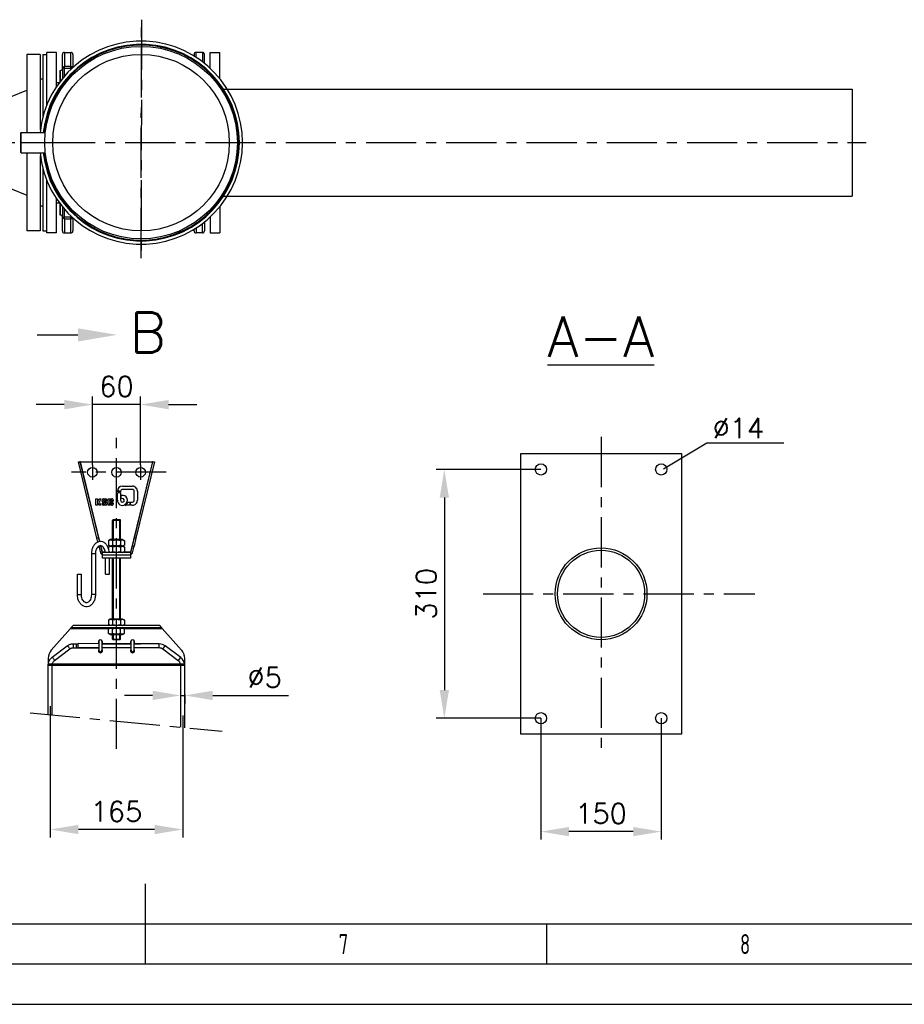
# Model space of a CAD drawing. Header units: millimetres. Extents: x 0 to 5940, y 0 to 4200.
# Tile 24 of 58: x 2813 to 3915, y 0 to 1227. Entities that reach past the tile are written whole.
import ezdxf
from ezdxf.enums import TextEntityAlignment as Align

# ---------------------------------------------------------------- set-up
doc = ezdxf.new("R2010")
doc.units = ezdxf.units.MM
doc.header["$LTSCALE"] = 50
doc.linetypes.add('MITTE', pattern=[2, 1.25, -0.25, 0.25, -0.25])
doc.layers.get('0').update_dxf_attribs({"linetype": 'CONTINUOUS'})
doc.layers.get('DEFPOINTS').update_dxf_attribs({"linetype": 'CONTINUOUS'})
for name, color, linetype in [('01-LINIE-025', 1, 'CONTINUOUS'), ('02-LINIE-035', 2, 'CONTINUOUS'), ('05-ACHSE', 1, 'MITTE'), ('06-MASSE1', 1, 'CONTINUOUS'), ('10-TEXT-025', 1, 'CONTINUOUS'), ('12-TEXT-050', 3, 'CONTINUOUS'), ('KSB-BLATTRAND', 2, 'CONTINUOUS')]:
    doc.layers.add(name, color=color, linetype=linetype)
doc.styles.add('ACA_NORM', font='ROMANS.SHX')
doc.styles.get("Standard").update_dxf_attribs({"font": 'ISOCP.SHX'})
doc.dimstyles.new('1-10', dxfattribs={"dimscale": 10, "dimtxt": 2.5, "dimasz": 3.5, "dimexe": 1, "dimexo": 0, "dimgap": 1, "dimtad": 1, "dimdec": 0, "dimzin": 0, "dimtxsty": 'ACA_NORM', "dimcen": 0, "dimadec": 0, "dimazin": 0, "dimtfac": 2.4, "dimtdec": 0, "dimtmove": 0, "dimatfit": 3, "dimfxl": 1, "dimtolj": 1, "dimtzin": 0, "dimarcsym": 0})

# ---------------------------------------------------------------- blocks, each defined once
blk = doc.blocks.new('*D8')
at = {"layer": '06-MASSE1', "color": 0, "lineweight": -2}
for p, q in [((3462.5, 666.5), (3332.2, 666.5)), ((3342.2, 631.5), (3342.2, 391.5)), ((3462.5, 356.5), (3332.2, 356.5))]:
    blk.add_line(p, q, dxfattribs=at)
at = {"layer": '06-MASSE1', "color": 0}
for points in [[(3336.4, 631.5), (3348, 631.5), (3342.2, 666.5)], [(3336.4, 391.5), (3348, 391.5), (3342.2, 356.5)]]:
    blk.add_solid(points, dxfattribs=at)
at = {"layer": 'DEFPOINTS', "color": 0}
for p in [(3462.5, 666.5), (3342.2, 356.5), (3462.5, 356.5)]:
    blk.add_point(p, dxfattribs=at)
at = {"layer": '06-MASSE1', "color": 0, "insert": (3319.7, 511.5), "char_height": 25, "attachment_point": 5, "rotation": 90, "style": 'ACA_NORM'}
blk.add_mtext('\\A1;310', dxfattribs=at)
blk = doc.blocks.new('*D9')
at = {"layer": '06-MASSE1', "color": 0, "lineweight": -2}
for p, q in [((3462.5, 356.5), (3462.5, 205.2)), ((3612.5, 356.5), (3612.5, 205.2)), ((3577.5, 215.2), (3497.5, 215.2))]:
    blk.add_line(p, q, dxfattribs=at)
at = {"layer": '06-MASSE1', "color": 0}
for points in [[(3497.5, 221), (3497.5, 209.4), (3462.5, 215.2)], [(3577.5, 221), (3577.5, 209.4), (3612.5, 215.2)]]:
    blk.add_solid(points, dxfattribs=at)
at = {"layer": 'DEFPOINTS', "color": 0}
for p in [(3462.5, 356.5), (3612.5, 356.5), (3462.5, 215.2)]:
    blk.add_point(p, dxfattribs=at)
at = {"layer": '06-MASSE1', "color": 0, "insert": (3537.5, 237.7), "char_height": 25, "attachment_point": 5, "style": 'ACA_NORM'}
blk.add_mtext('\\A1;150', dxfattribs=at)
blk = doc.blocks.new('*D10')
at = {"layer": '06-MASSE1', "color": 0, "lineweight": -2}
for p, q in [((2851.2, 371.6), (2851.2, 207.8)), ((3016.2, 359.7), (3016.2, 207.8)), ((2981.2, 217.8), (2886.2, 217.8))]:
    blk.add_line(p, q, dxfattribs=at)
at = {"layer": '06-MASSE1', "color": 0}
for points in [[(2886.2, 223.6), (2886.2, 212), (2851.2, 217.8)], [(2981.2, 223.6), (2981.2, 212), (3016.2, 217.8)]]:
    blk.add_solid(points, dxfattribs=at)
at = {"layer": 'DEFPOINTS', "color": 0}
for p in [(2851.2, 371.6), (3016.2, 359.7), (2851.2, 217.8)]:
    blk.add_point(p, dxfattribs=at)
at = {"layer": '06-MASSE1', "color": 0, "insert": (2933.7, 240.3), "char_height": 25, "attachment_point": 5, "style": 'ACA_NORM'}
blk.add_mtext('\\A1;165', dxfattribs=at)
blk = doc.blocks.new('*D11')
at = {"layer": '06-MASSE1', "color": 0, "lineweight": -2}
for p, q in [((3013.7, 379.5), (3013.7, 394.9)), ((2978.7, 384.9), (2943.7, 384.9)), ((3013.7, 384.9), (3018.7, 384.9)), ((3018.7, 385.8), (3018.7, 374.9)), ((3053.7, 384.9), (3147.9, 384.9))]:
    blk.add_line(p, q, dxfattribs=at)
at = {"layer": '06-MASSE1', "color": 0}
for points in [[(2978.7, 390.7), (2978.7, 379), (3013.7, 384.9)], [(3053.7, 390.7), (3053.7, 379), (3018.7, 384.9)]]:
    blk.add_solid(points, dxfattribs=at)
at = {"layer": 'DEFPOINTS', "color": 0}
for p in [(3013.7, 384.9), (3018.7, 385.8), (3013.7, 379.5)]:
    blk.add_point(p, dxfattribs=at)
at = {"layer": '06-MASSE1', "color": 0, "insert": (3118.3, 407.4), "char_height": 25, "attachment_point": 5, "style": 'ACA_NORM'}
blk.add_mtext('\\A1;%%C5', dxfattribs=at)
blk = doc.blocks.new('*D12')
at = {"layer": '06-MASSE1', "color": 0, "lineweight": -2}
for p, q in [((2903.7, 672.4), (2903.7, 757.3)), ((2963.7, 672.4), (2963.7, 757.3)), ((2868.7, 747.3), (2833.7, 747.3)), ((2963.7, 747.3), (2903.7, 747.3)), ((2998.7, 747.3), (3033.7, 747.3))]:
    blk.add_line(p, q, dxfattribs=at)
at = {"layer": '06-MASSE1', "color": 0}
for points in [[(2868.7, 753.1), (2868.7, 741.4), (2903.7, 747.3)], [(2998.7, 753.1), (2998.7, 741.4), (2963.7, 747.3)]]:
    blk.add_solid(points, dxfattribs=at)
at = {"layer": 'DEFPOINTS', "color": 0}
for p in [(2903.7, 747.3), (2903.7, 672.4), (2963.7, 672.4)]:
    blk.add_point(p, dxfattribs=at)
at = {"layer": '06-MASSE1', "color": 0, "insert": (2933.7, 769.8), "char_height": 25, "attachment_point": 5, "style": 'ACA_NORM'}
blk.add_mtext('\\A1;60', dxfattribs=at)
blk = doc.blocks.new('A$C0f7e96cb')
at = {"layer": '02-LINIE-035'}
for p, q in [((-105.5, 112.5), (-117.5, 112.5)), ((-117.5, 46.9), (-117.5, 112.5)), ((-105.5, 69.8), (-105.5, 112.5)), ((-95.5, 112.5), (-95.5, 94.8)), ((-95.5, 112.5), (-87.5, 112.5)), ((-87.5, 94.8), (-87.5, 112.5)), ((68.5, 106.3), (68.5, 112.5)), ((76.5, 112.5), (68.5, 112.5)), ((76.5, 112.5), (76.5, 100.7)), ((86, 92.8), (86, 112.5)), ((86, 112.5), (98, 112.5)), ((98, 80), (98, 112.5)), ((-142.5, 110), (-142.5, 12.5)), ((-125.5, 110), (-142.5, 110)), ((-125.5, 110), (-125.5, 15.9)), ((-122.5, 110), (-122.5, 31.6)), ((-122.5, 110), (-117.5, 110)), ((-98, 92.7), (-98, 110)), ((-85, 110), (-85, 93.7)), ((66, 110), (66, 107.9)), ((79, 98.8), (79, 110)), ((-101, 90), (-101, 76.2)), ((-101, 90), (-100.5, 90)), ((-100.5, 76.8), (-100.5, 90)), ((-98, 92.7), (-98, 80)), ((-95.5, 92.9), (-95.5, 94.8)), ((-87.5, 94.8), (-95.5, 94.8)), ((-95.5, 83), (-95.5, 92.9)), ((-95.5, 92.9), (-87.5, 92.9)), ((-87.5, 92.9), (-87.5, 94.8)), ((-87.5, 92.9), (-87.5, 91.4)), ((-122.5, 79), (-125.5, 79)), ((-105.5, 75), (-101.9, 75)), ((-162.5, 57.1), (-142.5, 65.5)), ((-175, 57.1), (-175, -57.2)), ((-174.5, -57.2), (-174.5, 57.1)), ((-162.5, 57.1), (-174.5, 57.1)), ((-162.5, 57.1), (-162.5, -57.2)), ((-142.5, -12.5), (-142.5, -110)), ((-125.5, -15.9), (-125.5, -110)), ((-122.5, -31.6), (-122.5, -110)), ((-117.5, -112.5), (-117.5, -46.9)), ((-162.5, -57.2), (-174.5, -57.2)), ((-162.5, -57.2), (-142.5, -65.5)), ((-105.5, -112.5), (-105.5, -69.8)), ((-122.5, -79), (-125.5, -79)), ((-105.5, -75), (-101.9, -75)), ((-101, -76.2), (-101, -90)), ((-100.5, -90), (-100.5, -76.8)), ((-98, -80), (-98, -92.7)), ((-95.5, -92.9), (-95.5, -83)), ((98, -80), (98, -112.5)), ((-101, -90), (-100.5, -90)), ((-98, -110), (-98, -92.7)), ((-87.5, -92.9), (-95.5, -92.9)), ((-95.5, -94.8), (-95.5, -92.9)), ((-95.5, -94.8), (-95.5, -112.5)), ((-95.5, -94.8), (-87.5, -94.8)), ((-87.5, -91.4), (-87.5, -92.9)), ((-87.5, -94.8), (-87.5, -92.9)), ((-87.5, -112.5), (-87.5, -94.8)), ((-85, -93.7), (-85, -110)), ((86, -92.8), (86, -112.5)), ((-125.5, -110), (-142.5, -110)), ((-122.5, -110), (-117.5, -110)), ((66, -110), (66, -107.9)), ((68.5, -106.3), (68.5, -112.5)), ((76.5, -112.5), (76.5, -100.7)), ((79, -98.8), (79, -110)), ((-105.5, -112.5), (-117.5, -112.5)), ((-95.5, -112.5), (-87.5, -112.5)), ((76.5, -112.5), (68.5, -112.5)), ((86, -112.5), (98, -112.5))]:
    blk.add_line(p, q, dxfattribs=at)
for centre, start, end in [((-95.5, 110), 90, 180), ((-87.5, 110), 0, 90), ((68.5, 110), 90, 180), ((76.5, 110), 0, 90), ((-100.5, 92.5), 270, 0), ((-100.5, -92.5), 0, 90), ((-95.5, -110), 180, 270), ((-87.5, -110), 270, 0), ((68.5, -110), 180, 270), ((76.5, -110), 270, 0)]:
    blk.add_arc(centre, 2.5, start, end, dxfattribs=at)
for centre, major_axis, ratio, start_param, end_param in [((-95.5, 92.7), (-2.5, 0), 0.842524, 4.712389, 6.283185), ((-95.5, 92.7), (-2.5, 0), 0.087156, 4.712389, 6.283185), ((-87.5, 92.7), (2.5, 0), 0.842524, 0.403434, 1.570796), ((-87.5, 92.7), (2.5, 0), 0.087156, 0.885379, 1.570796), ((-95.5, -92.7), (-2.5, 0), 0.087156, 0, 1.570796), ((-95.5, -92.7), (-2.5, 0), 0.842524, 0, 1.570796), ((-87.5, -92.7), (2.5, 0), 0.087156, 4.712389, 5.397806), ((-87.5, -92.7), (2.5, 0), 0.842524, 4.712389, 5.879751)]:
    blk.add_ellipse(centre, major_axis=major_axis, ratio=ratio, start_param=start_param, end_param=end_param, dxfattribs=at)
blk = doc.blocks.new('A$C9c85ffa7')
at = {"layer": '02-LINIE-035'}
for p, q in [((-149.5, 12.5), (-150, 12)), ((-149.5, 0), (-149.5, 12.5)), ((-149.5, 12.5), (-119.3, 12.5)), ((-150, 12), (-150, 0)), ((-150, 0), (-149.5, 0)), ((-150, 0), (-150, -12)), ((-149.5, -12.5), (-150, -12)), ((-149.5, -12.5), (-149.5, 0)), ((-149.5, 0), (-120, 0)), ((-149.5, -12.5), (-119.3, -12.5))]:
    blk.add_line(p, q, dxfattribs=at)
for radius in [120, 110]:
    blk.add_circle((0, 0), radius, dxfattribs=at)
for radius, start, end in [(126.5, 185.6709, 174.3291), (122.5, 185.8567, 174.1433), (121.5, 185.9051, 174.0949)]:
    blk.add_arc((0, 0), radius, start, end, dxfattribs=at)
blk = doc.blocks.new('Rahmen_A2')
at = {"color": 1, "ltscale": 150}
for p, q in [((584, 10), (10, 10)), ((0, 0), (594, 0))]:
    blk.add_line(p, q, dxfattribs=at)
at = {"layer": 'KSB-BLATTRAND'}
for p, q in [((297, 5), (297, 15)), ((297, 5), (297, 10)), ((347, 5), (347, 10)), ((589, 5), (5, 5))]:
    blk.add_line(p, q, dxfattribs=at)
at = {"layer": 'KSB-BLATTRAND', "width": 0.75}
for s, p in [('7', (321.0625, 6.25)), ('8', (371.0625, 6.25))]:
    blk.add_text(s, height=2.5, dxfattribs=at).set_placement(p)

msp = doc.modelspace()

# ---------------------------------------------------------------- linework, layer by layer
at = {"layer": '02-LINIE-035'}
for p, q in [((3065.3, 1140.2), (3850.3, 1140.2)), ((3850.3, 1140.2), (3850.3, 1007.2)), ((3065.3, 1007.2), (3850.3, 1007.2)), ((2834.7, 834.2), (2885.7, 834.2)), ((2909.3, 581), (2886.2, 676)), ((2886.2, 676), (2888.2, 676)), ((2888.7, 676), (2888.2, 676)), ((2888.2, 676), (2911.3, 581)), ((2912.9, 576.5), (2888.7, 676)), ((2888.7, 676), (2978.6, 676)), ((2978.6, 676), (2951.2, 563.5)), ((2956, 581), (2979.1, 676)), ((2981.2, 676), (2958, 581)), ((2979.1, 676), (2978.6, 676)), ((2979.1, 676), (2981.2, 676)), ((3437.5, 336.5), (3437.5, 686.5)), ((3437.5, 686.5), (3637.5, 686.5)), ((3637.5, 686.5), (3637.5, 336.5)), ((2936.9, 640), (2934.9, 638)), ((2934.9, 638), (2934.9, 639.4)), ((2934.9, 636.7), (2936.9, 638.7)), ((2938.9, 638), (2936.9, 640)), ((2936.9, 638.7), (2938.9, 636.7)), ((2938.9, 639.4), (2938.9, 638)), ((2941.1, 645.7), (2953.5, 645.7)), ((2953.5, 641.7), (2941.1, 641.7)), ((2955.8, 628), (2955.8, 639.4)), ((2959.8, 639.4), (2959.8, 628)), ((2908.1, 621.8), (2908.1, 629.9)), ((2908.1, 629.9), (2910.1, 629.9)), ((2910.1, 629.9), (2910.1, 626.1)), ((2910.1, 626.1), (2912, 629.9)), ((2912, 629.9), (2914.2, 629.9)), ((2914.2, 629.9), (2912.1, 625.8)), ((2912.1, 625.8), (2914.2, 621.8)), ((2915.7, 626.9), (2915.7, 628.3)), ((2917.3, 629.9), (2920.2, 629.9)), ((2917.6, 627.7), (2917.6, 627.2)), ((2918, 626.8), (2920.5, 626.3)), ((2919.4, 628.2), (2918.1, 628.2)), ((2919.9, 627.5), (2919.9, 627.7)), ((2921.8, 627.5), (2919.9, 627.5)), ((2921.8, 628.3), (2921.8, 627.5)), ((2923.5, 621.8), (2923.5, 629.9)), ((2923.5, 629.9), (2928.1, 629.9)), ((2925.5, 628.4), (2927.5, 628.4)), ((2925.5, 626.6), (2925.5, 628.4)), ((2927.5, 626.6), (2925.5, 626.6)), ((2927.8, 628.1), (2927.8, 626.8)), ((2929.7, 628.3), (2929.7, 627.4)), ((2934.9, 628), (2934.9, 636.7)), ((2938.9, 636.7), (2938.9, 628)), ((2939.7, 629.7), (2939.7, 634.1)), ((2947.8, 625.8), (2950.3, 625.8)), ((2950.3, 625.8), (2950.3, 621.8)), ((2951.2, 621.8), (2951.2, 625.8)), ((2951.2, 625.8), (2953.5, 625.8)), ((2910.1, 621.8), (2908.1, 621.8)), ((2912, 621.8), (2910.1, 625.6)), ((2910.1, 625.6), (2910.1, 621.8)), ((2914.2, 621.8), (2912, 621.8)), ((2915.7, 623.4), (2915.7, 624.2)), ((2915.7, 624.2), (2917.6, 624.2)), ((2919.5, 624.9), (2917, 625.3)), ((2920.2, 621.8), (2917.3, 621.8)), ((2917.6, 624.2), (2917.6, 624)), ((2918.1, 623.5), (2919.4, 623.5)), ((2919.9, 624), (2919.9, 624.5)), ((2921.8, 624.8), (2921.8, 623.4)), ((2928.1, 621.8), (2923.5, 621.8)), ((2925.5, 623.3), (2925.5, 625.1)), ((2925.5, 625.1), (2927.5, 625.1)), ((2927.5, 623.3), (2925.5, 623.3)), ((2927.8, 624.8), (2927.8, 623.6)), ((2929.7, 624.3), (2929.7, 623.4)), ((2950.3, 621.8), (2944.5, 621.8)), ((2953.5, 621.8), (2951.2, 621.8)), ((2929.7, 604), (2928.7, 603)), ((2938.7, 603), (2928.7, 603)), ((2928.7, 579), (2928.7, 603)), ((2929.6, 603), (2929.6, 579)), ((2929.7, 604), (2937.7, 604)), ((2937.7, 604), (2938.7, 603)), ((2937.8, 579), (2937.8, 603)), ((2938.7, 579), (2938.7, 603)), ((2910.5, 576), (2909.3, 581)), ((2911.3, 581), (2909.3, 581)), ((2911.3, 581), (2912.4, 576.5)), ((2926, 579), (2923.8, 577.7)), ((2923.8, 577.7), (2923.8, 572.2)), ((2941.3, 579), (2926, 579)), ((2928.8, 577.7), (2928.8, 572.2)), ((2938.6, 577.7), (2938.6, 572.2)), ((2941.3, 579), (2943.5, 577.7)), ((2943.5, 577.7), (2943.5, 572.2)), ((2953.5, 571), (2956, 581)), ((2958, 581), (2955.6, 571)), ((2958, 581), (2956, 581)), ((2911.7, 571), (2913.8, 562.5)), ((2911.7, 571), (2911.7, 571)), ((2913.8, 571), (2911.7, 571)), ((2913.6, 571.6), (2913.8, 571)), ((2913.8, 571), (2915.6, 563.4)), ((2916.1, 563.5), (2914.1, 571.5)), ((2926, 571), (2923.8, 572.2)), ((2926, 571), (2923.8, 569.7)), ((2923.8, 569.7), (2923.8, 567.8)), ((2941.3, 571), (2926, 571)), ((2928.8, 569.7), (2928.8, 564.2)), ((2938.6, 569.7), (2938.6, 564.2)), ((2941.3, 571), (2943.5, 572.2)), ((2941.3, 571), (2943.5, 569.7)), ((2943.5, 569.7), (2943.5, 564.2)), ((2951.7, 563.4), (2953.5, 571)), ((2953.5, 562.5), (2955.6, 571)), ((2955.6, 571), (2953.5, 571)), ((2907.4, 561.4), (2902.4, 561.4)), ((2902.4, 561.4), (2902.4, 510.6)), ((2907.4, 561.4), (2907.4, 510.6)), ((2916.1, 563.5), (2915.6, 563.4)), ((2915.7, 561), (2916.2, 561)), ((2919.7, 563.5), (2916.1, 563.5)), ((2916.1, 563), (2916.1, 563.5)), ((2916.2, 563), (2916.1, 563)), ((2951.2, 563), (2916.2, 563)), ((2916.2, 560), (2916.2, 563)), ((2916.2, 560), (2951.2, 560)), ((2916.2, 556), (2916.2, 560)), ((2951.2, 556), (2916.2, 556)), ((2919.9, 536), (2919.9, 556)), ((2926, 563), (2924.7, 563.7)), ((2925.1, 563.5), (2924.8, 563.5)), ((2924.9, 536), (2924.9, 556)), ((2928.7, 480), (2928.7, 556)), ((2929.6, 556), (2929.6, 480)), ((2937.8, 480), (2937.8, 556)), ((2938.7, 480), (2938.7, 556)), ((2941.3, 563), (2943.5, 564.2)), ((2951.2, 563.5), (2942.2, 563.5)), ((2951.7, 563.4), (2951.2, 563.5)), ((2951.2, 563.5), (2951.2, 563)), ((2951.2, 563), (2951.2, 563)), ((2951.2, 563), (2951.2, 560)), ((2951.2, 561), (2951.6, 561)), ((2951.2, 560), (2951.2, 556)), ((2885, 536), (2890, 536)), ((2885, 510.6), (2885, 536)), ((2890, 510.6), (2890, 536)), ((2919.9, 536), (2924.9, 536)), ((2885, 510.6), (2890, 510.6)), ((2907.4, 510.6), (2902.4, 510.6)), ((2926, 480), (2923.8, 478.7)), ((2923.8, 478.7), (2923.8, 473.2)), ((2941.3, 480), (2926, 480)), ((2928.8, 478.7), (2928.8, 473.2)), ((2938.6, 478.7), (2938.6, 473.2)), ((2941.3, 480), (2943.5, 478.7)), ((2943.5, 478.7), (2943.5, 473.2)), ((2876.5, 468.4), (2852.4, 441.2)), ((2877, 469), (2876.5, 468.4)), ((2876.5, 468.4), (2925, 468.4)), ((2879.7, 472), (2877, 469)), ((2990.3, 469), (2877, 469)), ((2987.7, 472), (2879.7, 472)), ((2926, 472), (2923.8, 473.2)), ((2926, 469), (2923.8, 467.7)), ((2923.8, 462.2), (2923.8, 467.7)), ((2928.8, 462.2), (2928.8, 467.7)), ((2938.6, 462.2), (2938.6, 467.7)), ((2941.3, 472), (2943.5, 473.2)), ((2941.3, 469), (2943.5, 467.7)), ((2942.3, 468.4), (2990.8, 468.4)), ((2943.5, 462.2), (2943.5, 467.7)), ((2990.3, 469), (2987.7, 472)), ((2990.8, 468.4), (2990.3, 469)), ((3014.9, 441.2), (2990.8, 468.4)), ((2926, 461), (2923.8, 462.2)), ((2926, 461), (2941.3, 461)), ((2928.7, 455), (2928.7, 461)), ((2928.7, 455), (2938.7, 455)), ((2929.7, 454), (2928.7, 455)), ((2929.6, 461), (2929.6, 455)), ((2937.7, 454), (2929.7, 454)), ((2937.7, 454), (2938.7, 455)), ((2937.8, 455), (2937.8, 461)), ((2938.7, 455), (2938.7, 461)), ((2941.3, 461), (2943.5, 462.2)), ((2853.6, 432.4), (2872.4, 446.8)), ((2856.6, 428.5), (2875.5, 442.8)), ((2879.9, 449.3), (2883.7, 449.3)), ((2879.9, 444.3), (2883.7, 444.3)), ((2879.9, 444.3), (2883.7, 444.3)), ((2883.7, 444.3), (2883.7, 449.3)), ((2883.7, 449.3), (2886, 449.3)), ((2883.7, 444.3), (2911.7, 444.3)), ((2885.9, 444.5), (2886, 449.5)), ((2911.7, 444.3), (2885.9, 444.5)), ((2911.7, 449.3), (2886, 449.5)), ((2911.7, 452.3), (2911.7, 441.4)), ((2915.7, 441.4), (2915.7, 452.3)), ((2951.7, 449.1), (2915.7, 449.3)), ((2915.7, 449.3), (2951.7, 449.3)), ((2951.7, 444.1), (2915.7, 444.3)), ((2951.7, 452.3), (2951.7, 441.4)), ((2955.7, 441.4), (2955.7, 452.3)), ((2955.7, 449.3), (2963.7, 449.3)), ((2987, 449), (2955.7, 449.1)), ((2987, 444), (2955.7, 444.1)), ((2963.7, 449.3), (2963.7, 449.1)), ((2987, 444), (2987, 449)), ((2991.5, 442.5), (2994.5, 446.5)), ((3010.7, 428.1), (2991.5, 442.5)), ((3013.7, 432.1), (2994.5, 446.5)), ((2848.7, 431.3), (2848.7, 424)), ((2911.7, 441.4), (2911.7, 440.1)), ((2915.7, 441.4), (2915.7, 440.1)), ((2951.7, 441.4), (2951.7, 440.1)), ((2955.7, 441.4), (2955.7, 440.1)), ((3010.7, 428.1), (3013.7, 432.1)), ((3018.7, 424), (3018.7, 431.3)), ((3018.7, 424), (2848.7, 424)), ((2848.7, 422), (2848.7, 424)), ((3018.7, 422), (2848.7, 422)), ((2848.7, 361.2), (2848.7, 422)), ((2853.7, 360.7), (2853.7, 422)), ((3013.7, 345.2), (3013.7, 422)), ((3018.7, 422), (3018.7, 424)), ((3018.7, 344.7), (3018.7, 422)), ((3637.5, 336.5), (3437.5, 336.5))]:
    msp.add_line(p, q, dxfattribs=at)
for centre, radius in [((2903.7, 663), 6), ((2933.7, 663), 6), ((2963.7, 663), 6), ((3462.5, 666.5), 7), ((3612.5, 666.5), 7), ((3537.5, 511.5), 57.2), ((3537.5, 511.5), 54.3), ((3462.5, 356.5), 7), ((3612.5, 356.5), 7)]:
    msp.add_circle(centre, radius, dxfattribs=at)
for centre, radius, start, end in [((2941.1, 639.4), 6.24, 90, 180), ((2941.1, 639.4), 2.23, 90, 180.5309), ((2953.5, 639.4), 6.24, 359.5758, 90), ((2953.5, 639.4), 2.23, 359.9981, 90), ((2917.3, 628.3), 1.58, 90, 180), ((2917.3, 626.9), 1.58, 180, 260.3547), ((2918.1, 627.7), 0.451, 90, 180), ((2918.1, 627.2), 0.451, 180, 260.3547), ((2919.4, 627.7), 0.451, 0, 90), ((2920.2, 628.3), 1.58, 0, 90), ((2920.2, 624.8), 1.58, 0, 80.3547), ((2927.5, 628.1), 0.29, 358.3665, 89.9126), ((2927.5, 626.8), 0.29, 269.6541, 0.9929), ((2928.1, 628.3), 1.58, 0.0089, 90.4428), ((2928.1, 627.4), 1.58, 270.0167, 0.0089), ((2928.1, 624.3), 1.58, 0.0089, 90.0012), ((2941.1, 628), 6.24, 180, 300.5163), ((2941.1, 628), 2.23, 179.0169, 128.2882), ((2941.1, 628), 6.24, 300.5179, 102.7858), ((2941.1, 628), 7.1, 298.4046, 341.691), ((2953.5, 628), 6.24, 269.853, 0.2492), ((2953.5, 628), 2.23, 270, 0.7121), ((2917.3, 623.4), 1.58, 180, 270), ((2918.1, 624), 0.451, 180, 270), ((2919.4, 624), 0.451, 270, 0), ((2919.4, 624.5), 0.451, 0, 80.3547), ((2920.2, 623.4), 1.58, 270, 0), ((2927.5, 624.8), 0.29, 358.3662, 89.9131), ((2927.5, 623.6), 0.29, 269.9948, 0.9929), ((2928.1, 623.4), 1.58, 270, 0.0089), ((2915.7, 563), 2, 193.6778, 270), ((2916.1, 563.5), 0.5, 193.6778, 270), ((2951.2, 563.5), 0.5, 270, 346.3222), ((2951.6, 563), 2, 270, 346.3222), ((2913.7, 452.3), 2, 0, 180), ((2953.7, 452.3), 2, 0, 180), ((2987, 436.5), 12.5, 53.1093, 89.9417), ((2987, 436.5), 7.5, 53.1093, 90.0971), ((2863.7, 431.3), 15, 138.4682, 180), ((3006.2, 422.1), 12.5, 8.7446, 53.1093), ((3003.7, 431.3), 15, 0, 41.5318), ((3006.2, 422.1), 7.5, 14.6778, 53.1093)]:
    msp.add_arc(centre, radius, start, end, dxfattribs=at)
for centre, major_axis, ratio, start_param, end_param in [((2874, 444.8), (-1.52, 1.99), 0.140528, 3.141593, 6.283185), ((2879.9, 446.8), (0, 2.5), 0.175708, 3.141593, 6.283185), ((2913.7, 451.4), (-2.5, 0), 0.99195, -0.738916, 0.643501), ((2913.7, 440.5), (-2.5, 0), 0.99195, -0.643501, 3.785094), ((2913.7, 451), (2.5, 0), 0.99195, 2.490164, 3.064922), ((2913.7, 451.4), (2.5, 0), 0.99195, -0.643501, 0.738916), ((2913.7, 451), (-2.5, 0), 0.99195, 3.218263, 3.793021), ((2953.7, 451.4), (2.5, 0), 0.99195, 2.402677, 3.785094), ((2953.7, 440.5), (-2.5, 0), 0.99195, -0.643501, 3.785094), ((2953.7, 451), (-2.5, 0), 0.99195, -0.651428, -0.076671), ((2953.7, 451.4), (2.5, 0), 0.99195, -0.643501, 0.738916), ((2953.7, 451), (-2.5, 0), 0.99195, 3.218263, 3.793021), ((2855.1, 430.4), (-1.52, 1.99), 0.140528, 3.141593, 6.283185), ((2913.7, 440.1), (2.5, 0), 0.99195, 2.498092, 3.064922), ((2913.7, 441.4), (2, 0), 0.99195, 3.141593, 6.283185), ((2913.7, 440.1), (2, 0), 0.99195, 3.141593, 6.283185), ((2913.7, 440.1), (-2.5, 0), 0.99195, 3.218263, 3.785094), ((2953.7, 440.1), (2.5, 0), 0.99195, 2.498092, 3.064922), ((2953.7, 441.4), (2, 0), 0.99195, 3.141593, 6.283185), ((2953.7, 440.1), (2, 0), 0.99195, 3.141593, 6.283185), ((2953.7, 440.1), (2.5, 0), 0.99195, 0.076671, 0.643501)]:
    msp.add_ellipse(centre, major_axis=major_axis, ratio=ratio, start_param=start_param, end_param=end_param, dxfattribs=at)
for points, weights in [([(2928.8, 577.7), (2926.3, 579.1), (2923.8, 577.7)], [1, 1.15470053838, 1]), ([(2938.6, 577.7), (2933.7, 579.1), (2928.8, 577.7)], [1, 1.15470053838, 1]), ([(2943.5, 577.7), (2941, 579.1), (2938.6, 577.7)], [1, 1.15470053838, 1]), ([(2923.8, 572.2), (2926.3, 570.8), (2928.8, 572.2)], [1, 1.15470053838, 1]), ([(2928.8, 569.7), (2926.3, 571.1), (2923.8, 569.7)], [1, 1.15470053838, 1]), ([(2928.8, 572.2), (2933.7, 570.8), (2938.6, 572.2)], [1, 1.15470053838, 1]), ([(2938.6, 569.7), (2933.7, 571.1), (2928.8, 569.7)], [1, 1.15470053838, 1]), ([(2938.6, 572.2), (2941, 570.8), (2943.5, 572.2)], [1, 1.15470053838, 1]), ([(2943.5, 569.7), (2941, 571.1), (2938.6, 569.7)], [1, 1.15470053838, 1]), ([(2924.7, 563.8), (2926.7, 563), (2928.8, 564.2)], [1.04270687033, 1.12911585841, 1]), ([(2928.8, 564.2), (2933.7, 562.8), (2938.6, 564.2)], [1, 1.15470053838, 1]), ([(2938.6, 564.2), (2941, 562.8), (2943.5, 564.2)], [1, 1.15470053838, 1]), ([(2928.8, 478.7), (2926.3, 480.1), (2923.8, 478.7)], [1, 1.15470053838, 1]), ([(2938.6, 478.7), (2933.7, 480.1), (2928.8, 478.7)], [1, 1.15470053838, 1]), ([(2943.5, 478.7), (2941, 480.1), (2938.6, 478.7)], [1, 1.15470053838, 1]), ([(2923.8, 473.2), (2926.3, 471.8), (2928.8, 473.2)], [1, 1.15470053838, 1]), ([(2928.8, 467.7), (2926.3, 469.1), (2923.8, 467.7)], [1, 1.15470053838, 1]), ([(2928.8, 473.2), (2933.7, 471.8), (2938.6, 473.2)], [1, 1.15470053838, 1]), ([(2938.6, 467.7), (2933.7, 469.1), (2928.8, 467.7)], [1, 1.15470053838, 1]), ([(2938.6, 473.2), (2941, 471.8), (2943.5, 473.2)], [1, 1.15470053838, 1]), ([(2943.5, 467.7), (2941, 469.1), (2938.6, 467.7)], [1, 1.15470053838, 1]), ([(2923.8, 462.2), (2926.3, 460.8), (2928.8, 462.2)], [1, 1.15470053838, 1]), ([(2928.8, 462.2), (2933.7, 460.8), (2938.6, 462.2)], [1, 1.15470053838, 1]), ([(2938.6, 462.2), (2941, 460.8), (2943.5, 462.2)], [1, 1.15470053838, 1])]:
    msp.add_rational_spline(points, weights, degree=2, dxfattribs=at)
for points, knots in [([(2924.8, 563), (2924.7, 564.1), (2924.5, 565.2), (2923.9, 567.8), (2923.3, 569.3), (2921.9, 571.9), (2920.9, 573.1), (2918.9, 575), (2917.7, 575.7), (2915.4, 576.5), (2914.2, 576.6), (2911.9, 576.5), (2910.8, 576.1), (2908.6, 575.1), (2907.6, 574.3), (2905.8, 572.4), (2905, 571.2), (2903.7, 568.5), (2903.2, 567), (2902.6, 564.1), (2902.4, 562.7), (2902.4, 561.4)], [4.823573, 4.823573, 4.823573, 4.823573, 5.05322, 5.05322, 5.39433, 5.39433, 5.732334, 5.732334, 6.050717, 6.050717, 6.336007, 6.336007, 6.61071, 6.61071, 6.90543, 6.90543, 7.229995, 7.229995, 7.569243, 7.569243, 7.853982, 7.853982, 7.853982, 7.853982]), ([(2919.8, 563), (2919.7, 563.5), (2919.6, 564), (2919.3, 565.6), (2919, 566.5), (2918.2, 568.2), (2917.8, 569), (2916.8, 570.2), (2916.2, 570.6), (2915.1, 571.3), (2914.5, 571.5), (2913.2, 571.6), (2912.4, 571.5), (2911, 570.6), (2910.4, 570.1), (2909.4, 568.7), (2908.9, 567.9), (2908.2, 566.2), (2907.9, 565.2), (2907.5, 563.3), (2907.4, 562.3), (2907.4, 561.4)], [4.858688, 4.858688, 4.858688, 4.858688, 5.007194, 5.007194, 5.300937, 5.300937, 5.592986, 5.592986, 5.890057, 5.890057, 6.224547, 6.224547, 6.674558, 6.674558, 7.009467, 7.009467, 7.304992, 7.304992, 7.597142, 7.597142, 7.853982, 7.853982, 7.853982, 7.853982]), ([(2907.4, 510.6), (2907.4, 508.9), (2907.2, 507.3), (2906.5, 504.2), (2905.9, 502.7), (2904.4, 500), (2903.5, 498.9), (2901.5, 497), (2900.3, 496.3), (2897.9, 495.5), (2896.8, 495.3), (2894.5, 495.5), (2893.3, 495.8), (2891.2, 496.9), (2890.2, 497.6), (2888.4, 499.5), (2887.6, 500.7), (2886.2, 503.4), (2885.7, 504.9), (2885.2, 507.8), (2885, 509.2), (2885, 510.6)], [1.570796, 1.570796, 1.570796, 1.570796, 1.911627, 1.911627, 2.252737, 2.252737, 2.590741, 2.590741, 2.909124, 2.909124, 3.194414, 3.194414, 3.469117, 3.469117, 3.763837, 3.763837, 4.088402, 4.088402, 4.42765, 4.42765, 4.712389, 4.712389, 4.712389, 4.712389]), ([(2902.4, 510.6), (2902.4, 509.5), (2902.3, 508.4), (2901.9, 506.4), (2901.6, 505.4), (2900.8, 503.7), (2900.4, 503), (2899.3, 501.8), (2898.8, 501.3), (2897.7, 500.6), (2897.1, 500.4), (2895.8, 500.3), (2895, 500.5), (2893.6, 501.3), (2893, 501.9), (2891.9, 503.2), (2891.5, 504), (2890.7, 505.8), (2890.5, 506.8), (2890.1, 508.7), (2890, 509.6), (2890, 510.6)], [1.570796, 1.570796, 1.570796, 1.570796, 1.865602, 1.865602, 2.159344, 2.159344, 2.451393, 2.451393, 2.748464, 2.748464, 3.082954, 3.082954, 3.532965, 3.532965, 3.867874, 3.867874, 4.163399, 4.163399, 4.455549, 4.455549, 4.712389, 4.712389, 4.712389, 4.712389]), ([(2872.4, 446.8), (2872.9, 447.1), (2873.3, 447.4), (2874.2, 448), (2874.7, 448.2), (2875.7, 448.6), (2876.2, 448.8), (2877.2, 449.1), (2877.8, 449.2), (2878.8, 449.3), (2879.3, 449.3), (2879.9, 449.3)], [5.639321, 5.639321, 5.639321, 5.639321, 5.7680939, 5.7680939, 5.8968667, 5.8968667, 6.0256396, 6.0256396, 6.1544124, 6.1544124, 6.2831853, 6.2831853, 6.2831853, 6.2831853]), ([(2875.5, 442.8), (2875.7, 443), (2876, 443.2), (2876.5, 443.5), (2876.8, 443.7), (2877.4, 443.9), (2877.7, 444), (2878.3, 444.2), (2878.6, 444.2), (2879.2, 444.3), (2879.6, 444.3), (2879.9, 444.3)], [5.639321, 5.639321, 5.639321, 5.639321, 5.7680939, 5.7680939, 5.8968667, 5.8968667, 6.0256396, 6.0256396, 6.1544124, 6.1544124, 6.2831853, 6.2831853, 6.2831853, 6.2831853]), ([(2848.8, 424), (2848.8, 424.2), (2848.8, 424.5), (2849, 425.5), (2849.2, 426.2), (2849.8, 427.7), (2850.1, 428.4), (2850.9, 429.7), (2851.4, 430.3), (2852.4, 431.4), (2853, 432), (2853.6, 432.4)], [4.835154, 4.835154, 4.835154, 4.835154, 4.8977754, 4.8977754, 5.0831618, 5.0831618, 5.2685482, 5.2685482, 5.4539346, 5.4539346, 5.639321, 5.639321, 5.639321, 5.639321]), ([(2853.8, 424), (2853.9, 424.4), (2854, 424.8), (2854.3, 425.6), (2854.5, 426), (2855, 426.8), (2855.3, 427.2), (2855.9, 427.9), (2856.2, 428.2), (2856.6, 428.5)], [4.9162595, 4.9162595, 4.9162595, 4.9162595, 5.0831618, 5.0831618, 5.2685482, 5.2685482, 5.4539346, 5.4539346, 5.639321, 5.639321, 5.639321, 5.639321])]:
    msp.add_open_spline(points, degree=3, knots=knots, dxfattribs=at)
msp.add_solid([(2885.7, 826), (2885.7, 842.3), (2934.7, 834.2)], dxfattribs=at)
at = {"layer": '05-ACHSE'}
for p, q in [((2964.9, 1226.9), (2964.3, 929.8)), ((2964.3, 929.8), (2964.9, 1226.9)), ((2044.6, 1073.7), (3867.8, 1073.7)), ((2933.7, 318.2), (2933.7, 706.9)), ((3537.5, 707), (3537.5, 308.6)), ((2995.6, 663), (2877.5, 663)), ((2903.7, 672.4), (2903.7, 653.5)), ((2963.7, 672.4), (2963.7, 653.5)), ((3390.4, 511.5), (3729, 511.5)), ((2826, 363.4), (3065.2, 340.2))]:
    msp.add_line(p, q, dxfattribs=at)
at = {"layer": '10-TEXT-025'}
for p, q in [((3615.3, 667.1), (3669.2, 699.6)), ((3669.2, 699.6), (3765.3, 699.6))]:
    msp.add_line(p, q, dxfattribs=at)

# ---------------------------------------------------------------- block references
at = {"layer": '01-LINIE-025'}
msp.add_blockref('A$C9c85ffa7', (2964.3, 1073.7), dxfattribs=at)
at = {"layer": '02-LINIE-035'}
msp.add_blockref('A$C0f7e96cb', (2964.3, 1073.7), dxfattribs=at)
at = {"layer": 'KSB-BLATTRAND', "xscale": 10, "yscale": 10, "zscale": 10}
msp.add_blockref('Rahmen_A2', (0, 0), dxfattribs=at)

# ---------------------------------------------------------------- texts
at = {"layer": '06-MASSE1', "style": 'ACA_NORM'}
msp.add_text('%%C14', height=25, dxfattribs=at).set_placement((3676.5, 705.4))
at = {"layer": '12-TEXT-050', "style": 'ACA_NORM'}
msp.add_text('B', height=50, dxfattribs=at).set_placement((2950.2, 812.2))
msp.add_text('%%uA-A', height=50, dxfattribs=at).set_placement((3537.2, 806.9), align=Align.CENTER)

# ---------------------------------------------------------------- dimensions: what is measured, and where the dimension line sits
at = {"layer": '06-MASSE1'}
for base, p1, p2, picture, middle in [((2903.7, 747.3), (2963.7, 672.4), (2903.7, 672.4), '*D12', (2933.7, 769.8)), ((2851.2, 217.8), (3016.2, 359.7), (2851.2, 371.6), '*D10', (2933.7, 240.3)), ((3462.5, 215.2), (3612.5, 356.5), (3462.5, 356.5), '*D9', (3537.5, 237.7))]:
    dim = msp.add_linear_dim(base=base, p1=p1, p2=p2, dimstyle='1-10', dxfattribs=at)
    dim.commit()
    dim.dimension.update_dxf_attribs({"geometry": picture, "text_midpoint": middle})
dim = msp.add_linear_dim(base=(3342.2, 356.5), p1=(3462.5, 666.5), p2=(3462.5, 356.5), angle=90, dimstyle='1-10', dxfattribs=at)
dim.commit()
dim.dimension.update_dxf_attribs({"geometry": '*D8', "text_midpoint": (3319.7, 511.5)})
dim = msp.add_linear_dim(base=(3013.7, 384.9), p1=(3018.7, 385.8), p2=(3013.7, 379.5), text='%%C<>', dimstyle='1-10', dxfattribs=at)
dim.commit()
dim.dimension.update_dxf_attribs({"geometry": '*D11', "text_midpoint": (3118.3, 384.9), "dimtype": 160})

doc.saveas('drawing.dxf')
